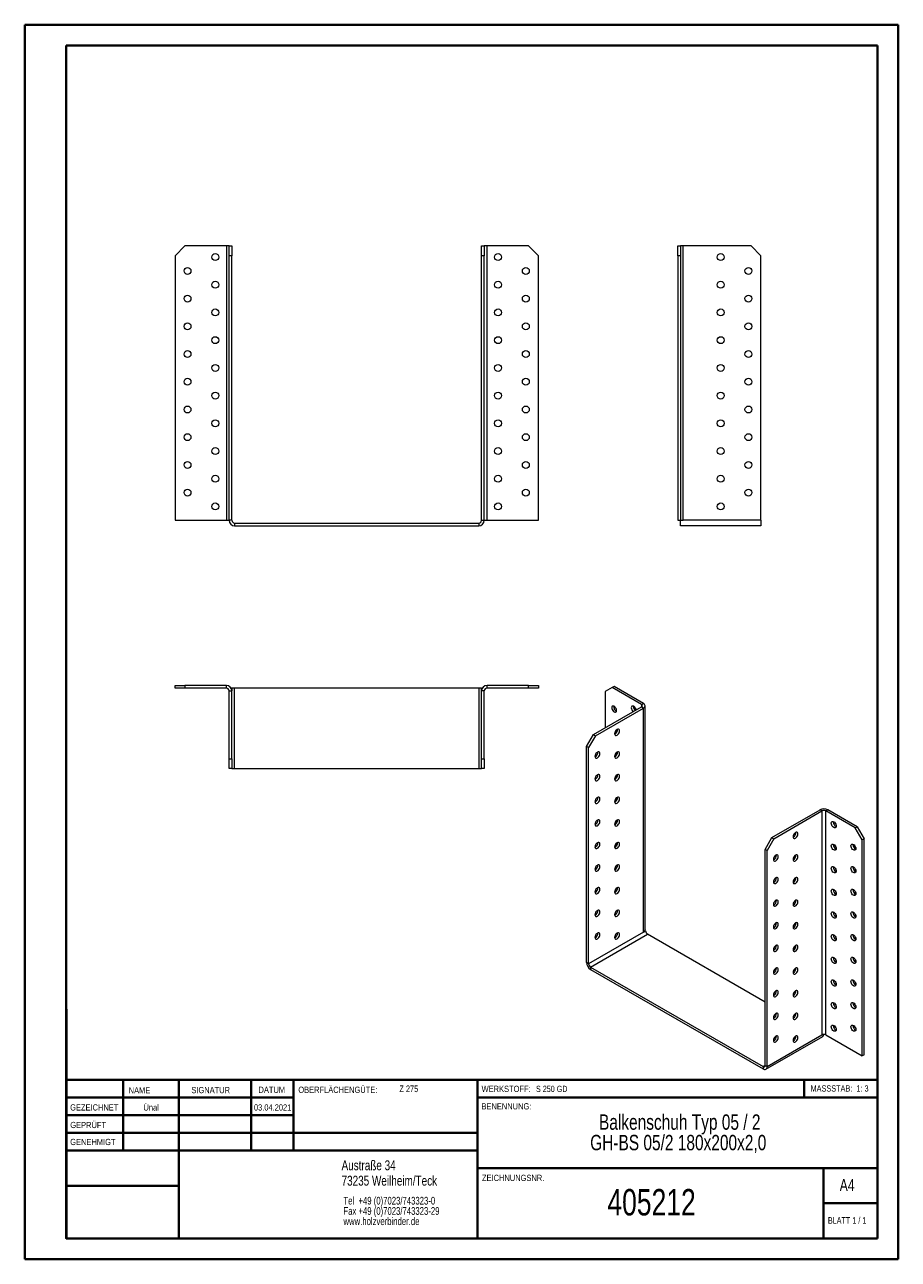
# Model space of a CAD drawing. Header units: millimetres. Extents: x 0 to 210, y 0 to 297.
import ezdxf

# ---------------------------------------------------------------- set-up
doc = ezdxf.new("R2010")
doc.units = ezdxf.units.MM
doc.styles.add('SLDTEXTSTYLE0', font='TXT', dxfattribs={"width": 0.75})
doc.styles.add('SLDTEXTSTYLE1', font='TXT', dxfattribs={"width": 0.681818})
doc.styles.add('SLDTEXTSTYLE2', font='TXT', dxfattribs={"width": 0.7})
doc.styles.add('SLDTEXTSTYLE3', font='TXT', dxfattribs={"width": 0.6875})

# ---------------------------------------------------------------- blocks, each defined once
blk = doc.blocks.new('SW_NOTE_0')
at = {"color": 0, "linetype": 'Continuous', "lineweight": 0, "char_height": 1.8521, "attachment_point": 1, "style": 'SLDTEXTSTYLE0'}
for s, insert in [('Tel  +49 (0)7023/743323-0', (0, 2.39)), ('Fax +49 (0)7023/743323-29', (0, -0.08)), ('www.holzverbinder.de', (0, -2.55))]:
    blk.add_mtext(s, dxfattribs=dict(at, insert=insert))
blk = doc.blocks.new('SW_NOTE_1')
at = {"color": 0, "linetype": 'Continuous', "lineweight": 0, "char_height": 3.7042, "attachment_point": 2, "style": 'SLDTEXTSTYLE0'}
for s, insert in [('Balkenschuh Typ 05 / 2', (26.74, 4.77)), ('GH-BS 05/2 180x200x2,0', (26.38, -0.16))]:
    blk.add_mtext(s, dxfattribs=dict(at, insert=insert))

msp = doc.modelspace()

# ---------------------------------------------------------------- linework, layer by layer
at = {"color": 7, "linetype": 'Continuous', "lineweight": 40}
for p, q in [((0.08, 0.21), (0.08, 297.21)), ((0.08, 297.21), (210.08, 297.21)), ((210.08, 0.21), (210.08, 297.21)), ((210.08, 292.21), (210.08, 297.21)), ((10.08, 292.21), (205.08, 292.21)), ((10.08, 5.21), (10.08, 292.21)), ((205.08, 5.21), (205.08, 292.21)), ((10.11, 60.37), (10.11, 5.12)), ((205.08, 43.37), (10.11, 43.37)), ((23.71, 43.37), (23.71, 26.37)), ((37.1, 43.37), (37.1, 5.12)), ((54.51, 43.37), (54.51, 26.37)), ((64.71, 26.37), (64.71, 43.37)), ((108.91, 43.37), (108.91, 5.12)), ((187.47, 39.12), (187.47, 43.37)), ((64.71, 39.1), (10.11, 39.1)), ((205.08, 39.12), (108.91, 39.12)), ((64.71, 34.87), (10.11, 34.87)), ((108.91, 30.62), (10.11, 30.62)), ((108.91, 26.37), (10.11, 26.37)), ((108.91, 22.12), (205.08, 22.12)), ((192.08, 5.21), (192.08, 22.21)), ((37.1, 17.87), (10.11, 17.87)), ((10.11, 13.71), (10.08, 13.71)), ((205.08, 13.71), (192.08, 13.71)), ((10.11, 9.46), (10.08, 9.46)), ((10.08, 5.21), (205.08, 5.21)), ((205.08, 5.21), (180.99, 5.21)), ((0.08, 0.21), (210.08, 0.21))]:
    msp.add_line(p, q, dxfattribs=at)
at = {"color": 7, "linetype": 'Continuous', "lineweight": 15}
for p, q in [((38.55, 243.99), (36.22, 241.65)), ((48.55, 243.99), (38.55, 243.99)), ((48.55, 243.99), (48.55, 177.99)), ((49.22, 243.99), (48.55, 243.99)), ((49.22, 243.99), (49.88, 243.99)), ((49.22, 241.65), (49.22, 243.99)), ((49.88, 243.99), (49.88, 241.65)), ((109.88, 243.99), (110.55, 243.99)), ((109.88, 241.65), (109.88, 243.99)), ((110.55, 243.99), (110.55, 241.65)), ((111.22, 243.99), (110.55, 243.99)), ((111.22, 177.99), (111.22, 243.99)), ((121.22, 243.99), (111.22, 243.99)), ((123.55, 241.65), (121.22, 243.99)), ((157.06, 243.99), (157.73, 243.99)), ((157.06, 241.65), (157.06, 243.99)), ((157.73, 243.99), (157.73, 241.65)), ((158.39, 243.99), (157.73, 243.99)), ((158.39, 177.99), (158.39, 243.99)), ((174.73, 243.99), (158.39, 243.99)), ((177.06, 241.65), (174.73, 243.99)), ((36.22, 241.65), (36.22, 177.99)), ((49.88, 241.65), (49.22, 241.65)), ((49.22, 177.99), (49.22, 241.65)), ((49.88, 177.99), (49.88, 241.65)), ((109.88, 177.99), (109.88, 241.65)), ((110.55, 241.65), (109.88, 241.65)), ((110.55, 177.99), (110.55, 241.65)), ((123.55, 177.99), (123.55, 241.65)), ((157.73, 241.65), (157.06, 241.65)), ((157.06, 241.65), (157.06, 177.99)), ((157.73, 241.65), (157.73, 177.99)), ((177.06, 177.99), (177.06, 241.65)), ((36.22, 177.99), (48.55, 177.99)), ((48.55, 177.99), (49.22, 177.99)), ((49.88, 177.99), (49.22, 177.99)), ((50.55, 177.32), (50.55, 176.65)), ((50.55, 177.32), (109.22, 177.32)), ((50.55, 176.65), (109.22, 176.65)), ((109.22, 177.32), (109.22, 176.65)), ((109.88, 177.99), (110.55, 177.99)), ((110.55, 177.99), (111.22, 177.99)), ((111.22, 177.99), (123.55, 177.99)), ((157.06, 177.99), (157.73, 177.99)), ((157.73, 177.99), (158.39, 177.99)), ((157.73, 176.65), (157.73, 177.99)), ((177.06, 176.65), (157.73, 176.65)), ((177.06, 177.99), (158.39, 177.99)), ((177.06, 177.99), (177.06, 176.65)), ((36.22, 137.6), (36.22, 138.27)), ((36.22, 138.27), (38.55, 138.27)), ((38.55, 137.6), (36.22, 137.6)), ((38.55, 138.27), (38.55, 137.6)), ((48.55, 138.27), (38.55, 138.27)), ((48.55, 137.6), (38.55, 137.6)), ((48.55, 137.6), (48.55, 138.27)), ((49.22, 136.94), (49.88, 136.94)), ((49.22, 120.6), (49.22, 136.94)), ((49.88, 137.6), (49.7, 137.6)), ((49.88, 137.6), (49.88, 136.94)), ((50.55, 137.6), (49.88, 137.6)), ((49.88, 120.6), (49.88, 136.94)), ((50.55, 118.27), (50.55, 137.6)), ((109.22, 137.6), (50.55, 137.6)), ((109.22, 137.6), (109.22, 118.27)), ((109.88, 137.6), (109.22, 137.6)), ((109.88, 137.6), (110.06, 137.6)), ((109.88, 136.94), (109.88, 137.6)), ((110.55, 136.94), (109.88, 136.94)), ((109.88, 120.6), (109.88, 136.94)), ((110.55, 120.6), (110.55, 136.94)), ((111.22, 137.6), (111.22, 138.27)), ((121.22, 138.27), (111.22, 138.27)), ((121.22, 137.6), (111.22, 137.6)), ((121.22, 137.6), (121.22, 138.27)), ((121.22, 138.27), (123.55, 138.27)), ((123.55, 137.6), (121.22, 137.6)), ((123.55, 138.27), (123.55, 137.6)), ((141.29, 137.73), (139.64, 136.78)), ((139.64, 136.78), (139.64, 128.07)), ((141.76, 138), (141.29, 137.73)), ((148.36, 133.65), (141.29, 137.73)), ((148.84, 133.92), (141.76, 138)), ((148.36, 133.65), (148.84, 133.92)), ((136.81, 126.44), (148.36, 133.11)), ((137.29, 126.17), (148.84, 132.83)), ((148.36, 133.65), (148.36, 133.11)), ((148.36, 133.11), (148.84, 132.83)), ((148.84, 78.94), (148.84, 132.83)), ((149.23, 79.49), (149.23, 133.38)), ((135.16, 123.58), (136.81, 126.44)), ((137.29, 126.17), (135.64, 123.31)), ((136.81, 126.44), (137.29, 126.17)), ((135.64, 123.31), (135.16, 123.58)), ((135.16, 71.59), (135.16, 123.58)), ((135.64, 71.32), (135.64, 123.31)), ((49.22, 120.6), (49.88, 120.6)), ((49.22, 118.27), (49.22, 120.6)), ((49.88, 120.6), (49.88, 118.27)), ((109.88, 120.6), (110.55, 120.6)), ((109.88, 118.27), (109.88, 120.6)), ((110.55, 120.6), (110.55, 118.27)), ((49.88, 118.27), (49.22, 118.27)), ((49.88, 118.27), (50.55, 118.27)), ((50.55, 118.27), (109.22, 118.27)), ((109.22, 118.27), (109.88, 118.27)), ((110.55, 118.27), (109.88, 118.27)), ((179.71, 101.67), (191.26, 108.34)), ((180.18, 101.4), (191.73, 108.07)), ((191.73, 108.07), (191.26, 108.34)), ((191.73, 108.07), (191.73, 54.18)), ((192.68, 108.07), (193.15, 108.34)), ((192.68, 54.18), (192.68, 108.07)), ((199.75, 103.99), (192.68, 108.07)), ((200.22, 104.26), (193.15, 108.34)), ((194.44, 105.41), (194.45, 105.53)), ((199.75, 103.99), (200.22, 104.26)), ((201.4, 101.13), (199.75, 103.99)), ((200.22, 104.26), (201.87, 101.4)), ((178.06, 98.82), (179.71, 101.67)), ((180.18, 101.4), (178.53, 98.54)), ((179.71, 101.67), (180.18, 101.4)), ((201.87, 101.4), (201.4, 101.13)), ((201.4, 49.14), (201.4, 101.13)), ((201.87, 49.41), (201.87, 101.4)), ((178.53, 98.54), (178.06, 98.82)), ((178.06, 46.83), (178.06, 98.82)), ((178.53, 46.56), (178.53, 98.54)), ((194.44, 99.97), (194.45, 100.09)), ((199.16, 99.97), (199.17, 100.09)), ((194.44, 94.53), (194.45, 94.65)), ((199.16, 94.53), (199.17, 94.65)), ((194.44, 89.08), (194.45, 89.2)), ((199.16, 89.08), (199.17, 89.2)), ((141.95, 83.46), (142.28, 83.27)), ((194.44, 83.64), (194.45, 83.76)), ((199.16, 83.64), (199.17, 83.76)), ((148.84, 78.94), (135.64, 71.32)), ((136.11, 70.5), (149.78, 78.4)), ((149.31, 79.21), (148.84, 78.94)), ((149.31, 79.21), (149.18, 79.29)), ((178.06, 62.07), (149.78, 78.4)), ((194.44, 78.2), (194.45, 78.32)), ((199.16, 78.2), (199.17, 78.32)), ((135.64, 71.32), (135.16, 71.59)), ((194.44, 72.75), (194.45, 72.87)), ((199.16, 72.75), (199.17, 72.87)), ((136.11, 70.5), (177.59, 46.56)), ((136.11, 70.5), (136.11, 69.96)), ((136.11, 69.96), (177.59, 46.01)), ((194.44, 67.31), (194.45, 67.43)), ((199.16, 67.31), (199.17, 67.43)), ((194.44, 61.87), (194.45, 61.98)), ((199.16, 61.87), (199.17, 61.99)), ((194.44, 56.42), (194.45, 56.54)), ((199.16, 56.42), (199.17, 56.54)), ((178.26, 45.95), (191.93, 53.84)), ((178.53, 46.56), (191.73, 54.18)), ((192.68, 54.18), (201.4, 49.14)), ((201.87, 49.41), (201.4, 49.14)), ((178.06, 46.83), (177.59, 46.56)), ((177.59, 46.56), (177.59, 46.01)), ((178.06, 46.83), (178.53, 46.56))]:
    msp.add_line(p, q, dxfattribs=at)
at = {"color": 7, "linetype": 'Continuous', "lineweight": 0}
for p, q in [((64.71, 39.12), (10.11, 39.12)), ((23.71, 5.21), (23.71, 5.12)), ((54.51, 5.21), (54.51, 5.12))]:
    msp.add_line(p, q, dxfattribs=at)
at = {"color": 7, "linetype": 'Continuous', "lineweight": 15, "flags": 128}
for points in [[(142.35, 132.22), (142.32, 132.45), (142.24, 132.68), (142.11, 132.91), (141.95, 133.1), (141.76, 133.24), (141.58, 133.31), (141.42, 133.31), (141.29, 133.24), (141.2, 133.09), (141.18, 132.9), (141.2, 132.67), (141.29, 132.44), (141.42, 132.21), (141.58, 132.02), (141.76, 131.88), (141.95, 131.81), (142.11, 131.81), (142.24, 131.88), (142.32, 132.03), (142.35, 132.22)], [(147.06, 132.35), (147.04, 132.45), (146.96, 132.69), (146.82, 132.91), (146.66, 133.1), (146.48, 133.24), (146.3, 133.31), (146.13, 133.31), (146, 133.24), (145.92, 133.09), (145.89, 132.9), (145.92, 132.67), (146, 132.44), (146.13, 132.21), (146.3, 132.02), (146.37, 131.95)], [(142.47, 127.66), (142.29, 127.52), (142.13, 127.33), (141.99, 127.11), (141.91, 126.87), (141.88, 126.64), (141.91, 126.45), (141.99, 126.31), (142.13, 126.23), (142.29, 126.23), (142.47, 126.3), (142.65, 126.44), (142.82, 126.63), (142.95, 126.86), (143.03, 127.09), (143.06, 127.32), (143.03, 127.52), (142.95, 127.66), (142.82, 127.73), (142.65, 127.73), (142.47, 127.66)], [(141.94, 126.97), (142.05, 126.85), (142.2, 126.73)], [(137.76, 122.22), (137.58, 122.08), (137.41, 121.89), (137.28, 121.66), (137.2, 121.43), (137.17, 121.2), (137.2, 121), (137.28, 120.86), (137.41, 120.79), (137.58, 120.79), (137.76, 120.86), (137.94, 121), (138.1, 121.19), (138.23, 121.41), (138.32, 121.65), (138.35, 121.88), (138.32, 122.07), (138.23, 122.21), (138.1, 122.29), (137.94, 122.29), (137.76, 122.22)], [(142.47, 122.22), (142.29, 122.08), (142.13, 121.89), (141.99, 121.66), (141.91, 121.42), (141.88, 121.2), (141.91, 121), (141.99, 120.86), (142.13, 120.79), (142.29, 120.79), (142.47, 120.86), (142.65, 121), (142.82, 121.19), (142.95, 121.41), (143.03, 121.65), (143.06, 121.88), (143.03, 122.07), (142.95, 122.21), (142.82, 122.29), (142.65, 122.29), (142.47, 122.22)], [(141.94, 121.53), (142.05, 121.4), (142.2, 121.29)], [(137.76, 116.78), (137.58, 116.64), (137.41, 116.45), (137.28, 116.22), (137.2, 115.98), (137.17, 115.75), (137.2, 115.56), (137.28, 115.42), (137.41, 115.34), (137.58, 115.34), (137.76, 115.41), (137.94, 115.55), (138.1, 115.74), (138.23, 115.97), (138.32, 116.21), (138.35, 116.44), (138.32, 116.63), (138.23, 116.77), (138.1, 116.85), (137.94, 116.85), (137.76, 116.78)], [(142.47, 116.77), (142.29, 116.64), (142.13, 116.44), (141.99, 116.22), (141.91, 115.98), (141.88, 115.75), (141.91, 115.56), (141.99, 115.42), (142.13, 115.34), (142.29, 115.34), (142.47, 115.41), (142.65, 115.55), (142.82, 115.74), (142.95, 115.97), (143.03, 116.21), (143.06, 116.43), (143.03, 116.63), (142.95, 116.77), (142.82, 116.84), (142.65, 116.85), (142.47, 116.77)], [(141.94, 116.08), (142.05, 115.96), (142.2, 115.84)], [(137.76, 111.33), (137.58, 111.19), (137.41, 111), (137.28, 110.78), (137.2, 110.54), (137.17, 110.31), (137.2, 110.12), (137.28, 109.98), (137.41, 109.9), (137.58, 109.9), (137.76, 109.97), (137.94, 110.11), (138.1, 110.3), (138.23, 110.53), (138.32, 110.76), (138.35, 110.99), (138.32, 111.19), (138.23, 111.33), (138.1, 111.4), (137.94, 111.4), (137.76, 111.33)], [(142.47, 111.33), (142.29, 111.19), (142.13, 111), (141.99, 110.78), (141.91, 110.54), (141.88, 110.31), (141.91, 110.12), (141.99, 109.98), (142.13, 109.9), (142.29, 109.9), (142.47, 109.97), (142.65, 110.11), (142.82, 110.3), (142.95, 110.53), (143.03, 110.76), (143.06, 110.99), (143.03, 111.18), (142.95, 111.33), (142.82, 111.4), (142.65, 111.4), (142.47, 111.33)], [(141.94, 110.64), (142.05, 110.52), (142.2, 110.4)], [(137.76, 105.89), (137.58, 105.75), (137.41, 105.56), (137.28, 105.33), (137.2, 105.09), (137.17, 104.87), (137.2, 104.67), (137.28, 104.53), (137.41, 104.46), (137.58, 104.46), (137.76, 104.53), (137.94, 104.67), (138.1, 104.86), (138.23, 105.08), (138.32, 105.32), (138.35, 105.55), (138.32, 105.74), (138.23, 105.88), (138.1, 105.96), (137.94, 105.96), (137.76, 105.89)], [(142.47, 105.89), (142.29, 105.75), (142.13, 105.56), (141.99, 105.33), (141.91, 105.09), (141.88, 104.87), (141.91, 104.67), (141.99, 104.53), (142.13, 104.46), (142.29, 104.45), (142.47, 104.53), (142.65, 104.67), (142.82, 104.86), (142.95, 105.08), (143.03, 105.32), (143.06, 105.55), (143.03, 105.74), (142.95, 105.88), (142.82, 105.96), (142.65, 105.96), (142.47, 105.89)], [(141.94, 105.2), (142.05, 105.07), (142.2, 104.96)], [(193.97, 105.14), (194, 105.34), (194.09, 105.48), (194.22, 105.55), (194.38, 105.55), (194.56, 105.48), (194.74, 105.34), (194.91, 105.15), (195.04, 104.93), (195.12, 104.69), (195.15, 104.46), (195.12, 104.27), (195.04, 104.13), (194.91, 104.05), (194.74, 104.05), (194.56, 104.12), (194.38, 104.26), (194.22, 104.45), (194.09, 104.68), (194, 104.92), (193.97, 105.14)], [(185.37, 102.9), (185.19, 102.76), (185.02, 102.57), (184.89, 102.34), (184.81, 102.1), (184.78, 101.88), (184.81, 101.68), (184.89, 101.54), (185.02, 101.47), (185.19, 101.46), (185.37, 101.54), (185.55, 101.68), (185.72, 101.87), (185.85, 102.09), (185.93, 102.33), (185.96, 102.56), (185.93, 102.75), (185.85, 102.89), (185.72, 102.97), (185.55, 102.97), (185.37, 102.9)], [(137.76, 100.44), (137.58, 100.31), (137.41, 100.11), (137.28, 99.89), (137.2, 99.65), (137.17, 99.42), (137.2, 99.23), (137.28, 99.09), (137.41, 99.01), (137.58, 99.01), (137.76, 99.08), (137.94, 99.22), (138.1, 99.41), (138.23, 99.64), (138.32, 99.88), (138.35, 100.1), (138.32, 100.3), (138.23, 100.44), (138.1, 100.51), (137.94, 100.52), (137.76, 100.44)], [(142.47, 100.44), (142.29, 100.31), (142.13, 100.11), (141.99, 99.89), (141.91, 99.65), (141.88, 99.42), (141.91, 99.23), (141.99, 99.09), (142.13, 99.01), (142.29, 99.01), (142.47, 99.08), (142.65, 99.22), (142.82, 99.41), (142.95, 99.64), (143.03, 99.88), (143.06, 100.1), (143.03, 100.3), (142.95, 100.44), (142.82, 100.51), (142.65, 100.52), (142.47, 100.44)], [(141.94, 99.75), (142.05, 99.63), (142.2, 99.51)], [(193.97, 99.7), (194, 99.89), (194.09, 100.03), (194.22, 100.11), (194.38, 100.11), (194.56, 100.04), (194.74, 99.9), (194.91, 99.71), (195.04, 99.48), (195.12, 99.25), (195.15, 99.02), (195.12, 98.83), (195.04, 98.68), (194.91, 98.61), (194.74, 98.61), (194.56, 98.68), (194.38, 98.82), (194.22, 99.01), (194.09, 99.23), (194, 99.47), (193.97, 99.7)], [(198.69, 99.7), (198.72, 99.89), (198.8, 100.03), (198.93, 100.11), (199.09, 100.11), (199.28, 100.04), (199.46, 99.9), (199.62, 99.71), (199.75, 99.48), (199.84, 99.25), (199.87, 99.02), (199.84, 98.83), (199.75, 98.68), (199.62, 98.61), (199.46, 98.61), (199.28, 98.68), (199.09, 98.82), (198.93, 99.01), (198.8, 99.23), (198.72, 99.47), (198.69, 99.7)], [(137.76, 95), (137.58, 94.86), (137.41, 94.67), (137.28, 94.45), (137.2, 94.21), (137.17, 93.98), (137.2, 93.79), (137.28, 93.65), (137.41, 93.57), (137.58, 93.57), (137.76, 93.64), (137.94, 93.78), (138.1, 93.97), (138.23, 94.2), (138.32, 94.43), (138.35, 94.66), (138.32, 94.85), (138.23, 95), (138.1, 95.07), (137.94, 95.07), (137.76, 95)], [(142.47, 95), (142.29, 94.86), (142.13, 94.67), (141.99, 94.44), (141.91, 94.21), (141.88, 93.98), (141.91, 93.79), (141.99, 93.64), (142.13, 93.57), (142.29, 93.57), (142.47, 93.64), (142.65, 93.78), (142.82, 93.97), (142.95, 94.2), (143.03, 94.43), (143.06, 94.66), (143.03, 94.85), (142.95, 95), (142.82, 95.07), (142.65, 95.07), (142.47, 95)], [(180.66, 97.45), (180.47, 97.32), (180.31, 97.12), (180.18, 96.9), (180.09, 96.66), (180.07, 96.43), (180.09, 96.24), (180.18, 96.1), (180.31, 96.02), (180.47, 96.02), (180.66, 96.09), (180.84, 96.23), (181, 96.42), (181.13, 96.65), (181.22, 96.89), (181.24, 97.11), (181.22, 97.31), (181.13, 97.45), (181, 97.52), (180.84, 97.53), (180.66, 97.45)], [(185.37, 97.45), (185.19, 97.32), (185.02, 97.12), (184.89, 96.9), (184.81, 96.66), (184.78, 96.43), (184.81, 96.24), (184.89, 96.1), (185.02, 96.02), (185.19, 96.02), (185.37, 96.09), (185.55, 96.23), (185.72, 96.42), (185.85, 96.65), (185.93, 96.89), (185.96, 97.11), (185.93, 97.31), (185.85, 97.45), (185.72, 97.52), (185.55, 97.53), (185.37, 97.45)], [(141.94, 94.31), (142.05, 94.18), (142.2, 94.07)], [(180.66, 92.01), (180.47, 91.87), (180.31, 91.68), (180.18, 91.46), (180.09, 91.22), (180.07, 90.99), (180.09, 90.8), (180.18, 90.66), (180.31, 90.58), (180.47, 90.58), (180.66, 90.65), (180.84, 90.79), (181, 90.98), (181.13, 91.21), (181.22, 91.44), (181.24, 91.67), (181.22, 91.86), (181.13, 92.01), (181, 92.08), (180.84, 92.08), (180.66, 92.01)], [(185.37, 92.01), (185.19, 91.87), (185.02, 91.68), (184.89, 91.45), (184.81, 91.22), (184.78, 90.99), (184.81, 90.8), (184.89, 90.65), (185.02, 90.58), (185.19, 90.58), (185.37, 90.65), (185.55, 90.79), (185.72, 90.98), (185.85, 91.21), (185.93, 91.44), (185.96, 91.67), (185.93, 91.86), (185.85, 92.01), (185.72, 92.08), (185.55, 92.08), (185.37, 92.01)], [(193.97, 94.26), (194, 94.45), (194.09, 94.59), (194.22, 94.67), (194.38, 94.67), (194.56, 94.6), (194.74, 94.46), (194.91, 94.27), (195.04, 94.04), (195.12, 93.8), (195.15, 93.58), (195.12, 93.38), (195.04, 93.24), (194.91, 93.16), (194.74, 93.16), (194.56, 93.23), (194.38, 93.37), (194.22, 93.56), (194.09, 93.79), (194, 94.03), (193.97, 94.26)], [(198.69, 94.26), (198.72, 94.45), (198.8, 94.59), (198.93, 94.67), (199.09, 94.67), (199.28, 94.6), (199.46, 94.46), (199.62, 94.27), (199.75, 94.04), (199.84, 93.8), (199.87, 93.58), (199.84, 93.38), (199.75, 93.24), (199.62, 93.17), (199.46, 93.16), (199.28, 93.24), (199.09, 93.37), (198.93, 93.57), (198.8, 93.79), (198.72, 94.03), (198.69, 94.26)], [(137.76, 89.56), (137.58, 89.42), (137.41, 89.23), (137.28, 89), (137.2, 88.76), (137.17, 88.54), (137.2, 88.34), (137.28, 88.2), (137.41, 88.13), (137.58, 88.12), (137.76, 88.2), (137.94, 88.33), (138.1, 88.53), (138.23, 88.75), (138.32, 88.99), (138.35, 89.22), (138.32, 89.41), (138.23, 89.55), (138.1, 89.63), (137.94, 89.63), (137.76, 89.56)], [(142.47, 89.56), (142.29, 89.42), (142.13, 89.23), (141.99, 89), (141.91, 88.76), (141.88, 88.54), (141.91, 88.34), (141.99, 88.2), (142.13, 88.13), (142.29, 88.12), (142.47, 88.2), (142.65, 88.33), (142.82, 88.53), (142.95, 88.75), (143.03, 88.99), (143.06, 89.22), (143.03, 89.41), (142.95, 89.55), (142.82, 89.63), (142.65, 89.63), (142.47, 89.56)], [(193.97, 88.81), (194, 89.01), (194.09, 89.15), (194.22, 89.22), (194.38, 89.22), (194.56, 89.15), (194.74, 89.01), (194.91, 88.82), (195.04, 88.6), (195.12, 88.36), (195.15, 88.13), (195.12, 87.94), (195.04, 87.8), (194.91, 87.72), (194.74, 87.72), (194.56, 87.79), (194.38, 87.93), (194.22, 88.12), (194.09, 88.35), (194, 88.58), (193.97, 88.81)], [(198.69, 88.81), (198.72, 89.01), (198.8, 89.15), (198.93, 89.22), (199.09, 89.22), (199.28, 89.15), (199.46, 89.01), (199.62, 88.82), (199.75, 88.6), (199.84, 88.36), (199.87, 88.13), (199.84, 87.94), (199.75, 87.8), (199.62, 87.72), (199.46, 87.72), (199.28, 87.79), (199.09, 87.93), (198.93, 88.12), (198.8, 88.35), (198.72, 88.59), (198.69, 88.81)], [(141.94, 88.86), (142.05, 88.74), (142.2, 88.62)], [(180.66, 86.57), (180.47, 86.43), (180.31, 86.24), (180.18, 86.01), (180.09, 85.77), (180.07, 85.55), (180.09, 85.35), (180.18, 85.21), (180.31, 85.14), (180.47, 85.13), (180.66, 85.21), (180.84, 85.34), (181, 85.54), (181.13, 85.76), (181.22, 86), (181.24, 86.23), (181.22, 86.42), (181.13, 86.56), (181, 86.64), (180.84, 86.64), (180.66, 86.57)], [(185.37, 86.57), (185.19, 86.43), (185.02, 86.24), (184.89, 86.01), (184.81, 85.77), (184.78, 85.55), (184.81, 85.35), (184.89, 85.21), (185.02, 85.14), (185.19, 85.13), (185.37, 85.21), (185.55, 85.34), (185.72, 85.54), (185.85, 85.76), (185.93, 86), (185.96, 86.23), (185.93, 86.42), (185.85, 86.56), (185.72, 86.64), (185.55, 86.64), (185.37, 86.57)], [(137.76, 84.11), (137.58, 83.98), (137.41, 83.78), (137.28, 83.56), (137.2, 83.32), (137.17, 83.09), (137.2, 82.9), (137.28, 82.76), (137.41, 82.68), (137.58, 82.68), (137.76, 82.75), (137.94, 82.89), (138.1, 83.08), (138.23, 83.31), (138.32, 83.55), (138.35, 83.77), (138.32, 83.97), (138.23, 84.11), (138.1, 84.18), (137.94, 84.19), (137.76, 84.11)], [(142.47, 84.11), (142.29, 83.97), (142.13, 83.78), (141.99, 83.56), (141.91, 83.32), (141.88, 83.09), (141.91, 82.9), (141.99, 82.76), (142.13, 82.68), (142.29, 82.68), (142.47, 82.75), (142.65, 82.89), (142.82, 83.08), (142.95, 83.31), (143.03, 83.55), (143.06, 83.77), (143.03, 83.97), (142.95, 84.11), (142.82, 84.18), (142.65, 84.19), (142.47, 84.11)], [(193.97, 83.37), (194, 83.56), (194.09, 83.7), (194.22, 83.78), (194.38, 83.78), (194.56, 83.71), (194.74, 83.57), (194.91, 83.38), (195.04, 83.15), (195.12, 82.91), (195.15, 82.69), (195.12, 82.49), (195.04, 82.35), (194.91, 82.28), (194.74, 82.28), (194.56, 82.35), (194.38, 82.49), (194.22, 82.68), (194.09, 82.9), (194, 83.14), (193.97, 83.37)], [(198.69, 83.37), (198.72, 83.56), (198.8, 83.7), (198.93, 83.78), (199.09, 83.78), (199.28, 83.71), (199.46, 83.57), (199.62, 83.38), (199.75, 83.15), (199.84, 82.92), (199.87, 82.69), (199.84, 82.49), (199.75, 82.35), (199.62, 82.28), (199.46, 82.28), (199.28, 82.35), (199.09, 82.49), (198.93, 82.68), (198.8, 82.9), (198.72, 83.14), (198.69, 83.37)], [(180.66, 81.12), (180.47, 80.99), (180.31, 80.79), (180.18, 80.57), (180.09, 80.33), (180.07, 80.1), (180.09, 79.91), (180.18, 79.77), (180.31, 79.69), (180.47, 79.69), (180.66, 79.76), (180.84, 79.9), (181, 80.09), (181.13, 80.32), (181.22, 80.56), (181.24, 80.78), (181.22, 80.98), (181.13, 81.12), (181, 81.19), (180.84, 81.2), (180.66, 81.12)], [(185.37, 81.12), (185.19, 80.98), (185.02, 80.79), (184.89, 80.57), (184.81, 80.33), (184.78, 80.1), (184.81, 79.91), (184.89, 79.77), (185.02, 79.69), (185.19, 79.69), (185.37, 79.76), (185.55, 79.9), (185.72, 80.09), (185.85, 80.32), (185.93, 80.56), (185.96, 80.78), (185.93, 80.98), (185.85, 81.12), (185.72, 81.19), (185.55, 81.2), (185.37, 81.12)], [(137.76, 78.67), (137.58, 78.53), (137.41, 78.34), (137.28, 78.11), (137.2, 77.88), (137.17, 77.65), (137.2, 77.46), (137.28, 77.31), (137.41, 77.24), (137.58, 77.24), (137.76, 77.31), (137.94, 77.45), (138.1, 77.64), (138.23, 77.86), (138.32, 78.1), (138.35, 78.33), (138.32, 78.52), (138.23, 78.66), (138.1, 78.74), (137.94, 78.74), (137.76, 78.67)], [(142.47, 78.67), (142.29, 78.53), (142.13, 78.34), (141.99, 78.11), (141.91, 77.88), (141.88, 77.65), (141.91, 77.46), (141.99, 77.31), (142.13, 77.24), (142.29, 77.24), (142.47, 77.31), (142.65, 77.45), (142.82, 77.64), (142.95, 77.86), (143.03, 78.1), (143.06, 78.33), (143.03, 78.52), (142.95, 78.66), (142.82, 78.74), (142.65, 78.74), (142.47, 78.67)], [(149.23, 79.49), (149.21, 79.39), (149.18, 79.29)], [(193.97, 77.92), (194, 78.12), (194.09, 78.26), (194.22, 78.33), (194.38, 78.34), (194.56, 78.26), (194.74, 78.13), (194.91, 77.94), (195.04, 77.71), (195.12, 77.47), (195.15, 77.24), (195.12, 77.05), (195.04, 76.91), (194.91, 76.83), (194.74, 76.83), (194.56, 76.9), (194.38, 77.04), (194.22, 77.23), (194.09, 77.46), (194, 77.7), (193.97, 77.92)], [(198.69, 77.93), (198.72, 78.12), (198.8, 78.26), (198.93, 78.34), (199.09, 78.34), (199.28, 78.27), (199.46, 78.13), (199.62, 77.94), (199.75, 77.71), (199.84, 77.47), (199.87, 77.24), (199.84, 77.05), (199.75, 76.91), (199.62, 76.83), (199.46, 76.83), (199.28, 76.9), (199.09, 77.04), (198.93, 77.23), (198.8, 77.46), (198.72, 77.7), (198.69, 77.93)], [(180.66, 75.68), (180.47, 75.54), (180.31, 75.35), (180.18, 75.12), (180.09, 74.89), (180.07, 74.66), (180.09, 74.47), (180.18, 74.32), (180.31, 74.25), (180.47, 74.25), (180.66, 74.32), (180.84, 74.46), (181, 74.65), (181.13, 74.87), (181.22, 75.11), (181.24, 75.34), (181.22, 75.53), (181.13, 75.67), (181, 75.75), (180.84, 75.75), (180.66, 75.68)], [(185.37, 75.68), (185.19, 75.54), (185.02, 75.35), (184.89, 75.12), (184.81, 74.89), (184.78, 74.66), (184.81, 74.47), (184.89, 74.32), (185.02, 74.25), (185.19, 74.25), (185.37, 74.32), (185.55, 74.46), (185.72, 74.65), (185.85, 74.87), (185.93, 75.11), (185.96, 75.34), (185.93, 75.53), (185.85, 75.67), (185.72, 75.75), (185.55, 75.75), (185.37, 75.68)], [(193.97, 72.48), (194, 72.67), (194.09, 72.82), (194.22, 72.89), (194.38, 72.89), (194.56, 72.82), (194.74, 72.68), (194.91, 72.49), (195.04, 72.27), (195.12, 72.03), (195.15, 71.8), (195.12, 71.61), (195.04, 71.47), (194.91, 71.39), (194.74, 71.39), (194.56, 71.46), (194.38, 71.6), (194.22, 71.79), (194.09, 72.02), (194, 72.25), (193.97, 72.48)], [(198.69, 72.48), (198.72, 72.68), (198.8, 72.82), (198.93, 72.89), (199.09, 72.89), (199.28, 72.82), (199.46, 72.68), (199.62, 72.49), (199.75, 72.27), (199.84, 72.03), (199.87, 71.8), (199.84, 71.61), (199.75, 71.47), (199.62, 71.39), (199.46, 71.39), (199.28, 71.46), (199.09, 71.6), (198.93, 71.79), (198.8, 72.02), (198.72, 72.25), (198.69, 72.48)], [(180.66, 70.24), (180.47, 70.1), (180.31, 69.91), (180.18, 69.68), (180.09, 69.44), (180.07, 69.22), (180.09, 69.02), (180.18, 68.88), (180.31, 68.81), (180.47, 68.8), (180.66, 68.88), (180.84, 69.01), (181, 69.21), (181.13, 69.43), (181.22, 69.67), (181.24, 69.9), (181.22, 70.09), (181.13, 70.23), (181, 70.31), (180.84, 70.31), (180.66, 70.24)], [(185.37, 70.24), (185.19, 70.1), (185.02, 69.91), (184.89, 69.68), (184.81, 69.44), (184.78, 69.22), (184.81, 69.02), (184.89, 68.88), (185.02, 68.81), (185.19, 68.8), (185.37, 68.88), (185.55, 69.01), (185.72, 69.21), (185.85, 69.43), (185.93, 69.67), (185.96, 69.9), (185.93, 70.09), (185.85, 70.23), (185.72, 70.31), (185.55, 70.31), (185.37, 70.24)], [(193.97, 67.04), (194, 67.23), (194.09, 67.37), (194.22, 67.45), (194.38, 67.45), (194.56, 67.38), (194.74, 67.24), (194.91, 67.05), (195.04, 66.82), (195.12, 66.58), (195.15, 66.36), (195.12, 66.16), (195.04, 66.02), (194.91, 65.95), (194.74, 65.95), (194.56, 66.02), (194.38, 66.16), (194.22, 66.35), (194.09, 66.57), (194, 66.81), (193.97, 67.04)], [(198.69, 67.04), (198.72, 67.23), (198.8, 67.37), (198.93, 67.45), (199.09, 67.45), (199.28, 67.38), (199.46, 67.24), (199.62, 67.05), (199.75, 66.82), (199.84, 66.58), (199.87, 66.36), (199.84, 66.16), (199.75, 66.02), (199.62, 65.95), (199.46, 65.95), (199.28, 66.02), (199.09, 66.16), (198.93, 66.35), (198.8, 66.57), (198.72, 66.81), (198.69, 67.04)], [(180.66, 64.79), (180.47, 64.65), (180.31, 64.46), (180.18, 64.24), (180.09, 64), (180.07, 63.77), (180.09, 63.58), (180.18, 63.44), (180.31, 63.36), (180.47, 63.36), (180.66, 63.43), (180.84, 63.57), (181, 63.76), (181.13, 63.99), (181.22, 64.23), (181.24, 64.45), (181.22, 64.65), (181.13, 64.79), (181, 64.86), (180.84, 64.86), (180.66, 64.79)], [(185.37, 64.79), (185.19, 64.65), (185.02, 64.46), (184.89, 64.24), (184.81, 64), (184.78, 63.77), (184.81, 63.58), (184.89, 63.44), (185.02, 63.36), (185.19, 63.36), (185.37, 63.43), (185.55, 63.57), (185.72, 63.76), (185.85, 63.99), (185.93, 64.23), (185.96, 64.45), (185.93, 64.65), (185.85, 64.79), (185.72, 64.86), (185.55, 64.86), (185.37, 64.79)], [(180.66, 59.35), (180.47, 59.21), (180.31, 59.02), (180.18, 58.79), (180.09, 58.56), (180.07, 58.33), (180.09, 58.14), (180.18, 57.99), (180.31, 57.92), (180.47, 57.92), (180.66, 57.99), (180.84, 58.13), (181, 58.32), (181.13, 58.54), (181.22, 58.78), (181.24, 59.01), (181.22, 59.2), (181.13, 59.34), (181, 59.42), (180.84, 59.42), (180.66, 59.35)], [(185.37, 59.35), (185.19, 59.21), (185.02, 59.02), (184.89, 58.79), (184.81, 58.56), (184.78, 58.33), (184.81, 58.13), (184.89, 57.99), (185.02, 57.92), (185.19, 57.92), (185.37, 57.99), (185.55, 58.13), (185.72, 58.32), (185.85, 58.54), (185.93, 58.78), (185.96, 59.01), (185.93, 59.2), (185.85, 59.34), (185.72, 59.42), (185.55, 59.42), (185.37, 59.35)], [(193.97, 61.59), (194, 61.79), (194.09, 61.93), (194.22, 62), (194.38, 62.01), (194.56, 61.93), (194.74, 61.8), (194.91, 61.6), (195.04, 61.38), (195.12, 61.14), (195.15, 60.91), (195.12, 60.72), (195.04, 60.58), (194.91, 60.5), (194.74, 60.5), (194.56, 60.57), (194.38, 60.71), (194.22, 60.9), (194.09, 61.13), (194, 61.37), (193.97, 61.59)], [(198.69, 61.59), (198.72, 61.79), (198.8, 61.93), (198.93, 62), (199.09, 62.01), (199.28, 61.93), (199.46, 61.8), (199.62, 61.6), (199.75, 61.38), (199.84, 61.14), (199.87, 60.91), (199.84, 60.72), (199.75, 60.58), (199.62, 60.5), (199.46, 60.5), (199.28, 60.57), (199.09, 60.71), (198.93, 60.9), (198.8, 61.13), (198.72, 61.37), (198.69, 61.59)], [(193.97, 56.15), (194, 56.34), (194.09, 56.49), (194.22, 56.56), (194.38, 56.56), (194.56, 56.49), (194.74, 56.35), (194.91, 56.16), (195.04, 55.93), (195.12, 55.7), (195.15, 55.47), (195.12, 55.28), (195.04, 55.13), (194.91, 55.06), (194.74, 55.06), (194.56, 55.13), (194.38, 55.27), (194.22, 55.46), (194.09, 55.69), (194, 55.92), (193.97, 56.15)], [(198.69, 56.15), (198.72, 56.34), (198.8, 56.49), (198.93, 56.56), (199.09, 56.56), (199.28, 56.49), (199.46, 56.35), (199.62, 56.16), (199.75, 55.94), (199.84, 55.7), (199.87, 55.47), (199.84, 55.28), (199.75, 55.14), (199.62, 55.06), (199.46, 55.06), (199.28, 55.13), (199.09, 55.27), (198.93, 55.46), (198.8, 55.69), (198.72, 55.92), (198.69, 56.15)], [(180.66, 53.91), (180.47, 53.77), (180.31, 53.58), (180.18, 53.35), (180.09, 53.11), (180.07, 52.89), (180.09, 52.69), (180.18, 52.55), (180.31, 52.47), (180.47, 52.47), (180.66, 52.54), (180.84, 52.68), (181, 52.87), (181.13, 53.1), (181.22, 53.34), (181.24, 53.57), (181.22, 53.76), (181.13, 53.9), (181, 53.98), (180.84, 53.98), (180.66, 53.91)], [(185.37, 53.91), (185.19, 53.77), (185.02, 53.58), (184.89, 53.35), (184.81, 53.11), (184.78, 52.88), (184.81, 52.69), (184.89, 52.55), (185.02, 52.47), (185.19, 52.47), (185.37, 52.54), (185.55, 52.68), (185.72, 52.87), (185.85, 53.1), (185.93, 53.34), (185.96, 53.56), (185.93, 53.76), (185.85, 53.9), (185.72, 53.98), (185.55, 53.98), (185.37, 53.91)]]:
    msp.add_lwpolyline(points, dxfattribs=at)
at = {"color": 7, "linetype": 'Continuous', "lineweight": 15}
for centre in [(45.88, 241.32), (113.88, 241.32), (167.39, 241.32), (39.22, 237.99), (120.55, 237.99), (174.06, 237.99), (45.88, 234.65), (113.88, 234.65), (167.39, 234.65), (39.22, 231.32), (120.55, 231.32), (174.06, 231.32), (45.88, 227.99), (113.88, 227.99), (167.39, 227.99), (39.22, 224.65), (120.55, 224.65), (174.06, 224.65), (45.88, 221.32), (113.88, 221.32), (167.39, 221.32), (39.22, 217.99), (120.55, 217.99), (174.06, 217.99), (45.88, 214.65), (113.88, 214.65), (167.39, 214.65), (39.22, 211.32), (120.55, 211.32), (174.06, 211.32), (45.88, 207.99), (113.88, 207.99), (167.39, 207.99), (39.22, 204.65), (120.55, 204.65), (174.06, 204.65), (45.88, 201.32), (113.88, 201.32), (167.39, 201.32), (39.22, 197.99), (120.55, 197.99), (174.06, 197.99), (45.88, 194.65), (113.88, 194.65), (167.39, 194.65), (39.22, 191.32), (120.55, 191.32), (174.06, 191.32), (45.88, 187.99), (113.88, 187.99), (167.39, 187.99), (39.22, 184.65), (120.55, 184.65), (174.06, 184.65), (45.88, 181.32), (113.88, 181.32), (167.39, 181.32)]:
    msp.add_circle(centre, 0.833, dxfattribs=at)
for centre, radius, start, end in [((50.55, 177.99), 1.33, 180, 270), ((50.55, 177.99), 0.667, 180, 270), ((109.22, 177.99), 1.33, 270, 0), ((109.22, 177.99), 0.667, 270, 0), ((48.55, 136.94), 1.33, 0, 90), ((48.55, 136.94), 0.667, 0, 90), ((111.22, 136.94), 1.33, 90, 180), ((111.22, 136.94), 0.667, 90, 180), ((148.63, 133.38), 0.582, 290.7834, 69.2166), ((142.83, 133.18), 1.18, 174.37, 245.6246), ((147.58, 133.19), 1.21, 175.1521, 232.5484), ((148.26, 133.38), 0.291, 290.7834, 69.2166), ((141.41, 127.6), 1.18, 294.3757, 5.6297), ((141.06, 126.7), 1.3, 8.8866, 31.9018), ((136.69, 122.15), 1.18, 294.3757, 5.6297), ((141.41, 122.15), 1.18, 294.3757, 5.6297), ((141.06, 121.26), 1.3, 8.8866, 31.9018), ((136.69, 116.71), 1.18, 294.3757, 5.6297), ((141.41, 116.71), 1.18, 294.3757, 5.6297), ((141.06, 115.81), 1.3, 8.8866, 31.9018), ((136.69, 111.27), 1.18, 294.3757, 5.6297), ((141.41, 111.27), 1.18, 294.3757, 5.6297), ((141.06, 110.37), 1.3, 8.8866, 31.9018), ((192.2, 106.52), 2.05, 62.6097, 117.3903), ((192.2, 107.16), 1.02, 62.6097, 117.3903), ((136.69, 105.82), 1.18, 294.3757, 5.6297), ((141.41, 105.82), 1.18, 294.3757, 5.6297), ((141.06, 104.93), 1.3, 8.8866, 31.9018), ((195.65, 105.43), 1.2, 180.9533, 245.1489), ((184.3, 102.83), 1.18, 294.3757, 5.6297), ((136.69, 100.38), 1.18, 294.3757, 5.6297), ((141.41, 100.38), 1.18, 294.3757, 5.6297), ((141.06, 99.48), 1.3, 8.8866, 31.9018), ((195.65, 99.99), 1.2, 180.9533, 245.1489), ((200.36, 99.99), 1.2, 180.9533, 245.1489), ((136.69, 94.94), 1.18, 294.3757, 5.6297), ((141.41, 94.94), 1.18, 294.3757, 5.6297), ((179.59, 97.39), 1.18, 294.3757, 5.6297), ((184.3, 97.39), 1.18, 294.3757, 5.6297), ((141.06, 94.04), 1.3, 8.8866, 31.9018), ((195.65, 94.55), 1.2, 180.9533, 245.1489), ((200.36, 94.55), 1.2, 180.9533, 245.1489), ((136.69, 89.49), 1.18, 294.3757, 5.6297), ((141.41, 89.49), 1.18, 294.3757, 5.6297), ((141.06, 88.6), 1.3, 8.8866, 31.9018), ((179.59, 91.95), 1.18, 294.3757, 5.6297), ((184.3, 91.95), 1.18, 294.3757, 5.6297), ((179.59, 86.5), 1.18, 294.3757, 5.6297), ((184.3, 86.5), 1.18, 294.3757, 5.6297), ((195.65, 89.1), 1.2, 180.9533, 245.1489), ((200.36, 89.1), 1.2, 180.9533, 245.1489), ((136.69, 84.05), 1.18, 294.3757, 5.6297), ((141.41, 84.05), 1.18, 294.3757, 5.6297), ((195.65, 83.66), 1.2, 180.9533, 245.1489), ((200.36, 83.66), 1.2, 180.9533, 245.1489), ((179.59, 81.06), 1.18, 294.3757, 5.6297), ((184.3, 81.06), 1.18, 294.3757, 5.6297), ((136.69, 78.61), 1.18, 294.3757, 5.6297), ((141.41, 78.6), 1.18, 294.3757, 5.6297), ((148.46, 79.67), 0.818, 297.6449, 332.3489), ((150.33, 79.26), 1.02, 182.6055, 237.3945), ((195.65, 78.22), 1.2, 180.9533, 245.1489), ((200.36, 78.22), 1.2, 180.9533, 245.1489), ((179.59, 75.62), 1.18, 294.3757, 5.6297), ((184.3, 75.61), 1.18, 294.3757, 5.6297), ((137.21, 71.69), 2.05, 182.6055, 237.3945), ((136.66, 71.37), 1.02, 182.6055, 237.3945), ((195.65, 72.77), 1.2, 180.9533, 245.1489), ((200.36, 72.77), 1.2, 180.9533, 245.1489), ((179.59, 70.17), 1.18, 294.3757, 5.6297), ((184.3, 70.17), 1.18, 294.3757, 5.6297), ((195.65, 67.33), 1.2, 180.9533, 245.1489), ((200.36, 67.33), 1.2, 180.9533, 245.1489), ((179.59, 64.73), 1.18, 294.3757, 5.6297), ((184.3, 64.73), 1.18, 294.3757, 5.6297), ((179.59, 59.28), 1.18, 294.3757, 5.6297), ((195.65, 61.89), 1.2, 180.9533, 245.1489), ((200.36, 61.89), 1.2, 180.9533, 245.1489), ((184.3, 59.28), 1.18, 294.3757, 5.6297), ((179.59, 53.84), 1.18, 294.3757, 5.6297), ((184.3, 53.84), 1.18, 294.3757, 5.6297), ((192.2, 53.27), 1.02, 62.6097, 117.3903), ((191.61, 54.33), 0.589, 303.1955, 355.8909), ((195.65, 56.44), 1.2, 180.9533, 245.1489), ((200.36, 56.44), 1.2, 180.9533, 245.1489), ((177.78, 46.78), 0.291, 230.7967, 9.214), ((177.96, 46.46), 0.582, 230.7967, 9.214)]:
    msp.add_arc(centre, radius, start, end, dxfattribs=at)

# ---------------------------------------------------------------- block references
at = {"color": 7, "linetype": 'Continuous', "lineweight": 0}
for name, p in [('SW_NOTE_1', (130.8, 30.31)), ('SW_NOTE_0', (76.7, 12.85))]:
    msp.add_blockref(name, p, dxfattribs=at)

# ---------------------------------------------------------------- texts
for s, insert, char_height, attachment_point, style in [('NAME', (25.07, 41.62), 1.5, 1, 'SLDTEXTSTYLE0'), ('SIGNATUR', (40.14, 41.68), 1.5, 1, 'SLDTEXTSTYLE0'), ('DATUM', (56.28, 41.74), 1.5, 1, 'SLDTEXTSTYLE0'), ('OBERFLÄCHENGÜTE:', (65.86, 41.74), 1.5, 1, 'SLDTEXTSTYLE0'), ('Z 275', (90.14, 42.03), 1.587, 1, 'SLDTEXTSTYLE2'), ('WERKSTOFF:', (109.91, 41.96), 1.5, 1, 'SLDTEXTSTYLE0'), ('S 250 GD', (122.99, 41.96), 1.5, 1, 'SLDTEXTSTYLE3'), ('MASSSTAB:  1: 3', (188.99, 42.07), 1.5, 1, 'SLDTEXTSTYLE2'), ('GEZEICHNET', (11, 37.51), 1.5, 1, 'SLDTEXTSTYLE0'), ('Ünal', (30.47, 37.5), 1.499, 2, 'SLDTEXTSTYLE0'), ('03.04.2021', (59.68, 37.5), 1.499, 2, 'SLDTEXTSTYLE0'), ('BENENNUNG:', (109.88, 37.77), 1.5, 1, 'SLDTEXTSTYLE0'), ('GEPRÜFT', (11.03, 33.28), 1.5, 1, 'SLDTEXTSTYLE0'), ('GENEHMIGT', (11.02, 29.19), 1.5, 1, 'SLDTEXTSTYLE0'), ('Austraße 34', (76.25, 24.02), 2.3813, 1, 'SLDTEXTSTYLE0'), ('73235 Weilheim/Teck', (76.25, 20.32), 2.3813, 1, 'SLDTEXTSTYLE0'), ('ZEICHNUNGSNR.', (110, 20.55), 1.5, 1, 'SLDTEXTSTYLE0'), ('A4', (196, 19.52), 2.91, 1, 'SLDTEXTSTYLE0'), ('405212', (150.77, 17.12), 6.35, 2, 'SLDTEXTSTYLE0'), ('BLATT 1 / 1', (193.16, 10.36), 1.5875, 1, 'SLDTEXTSTYLE1')]:
    msp.add_mtext(s, dxfattribs=dict(at, insert=insert, char_height=char_height, attachment_point=attachment_point, style=style))

doc.saveas('drawing.dxf')
